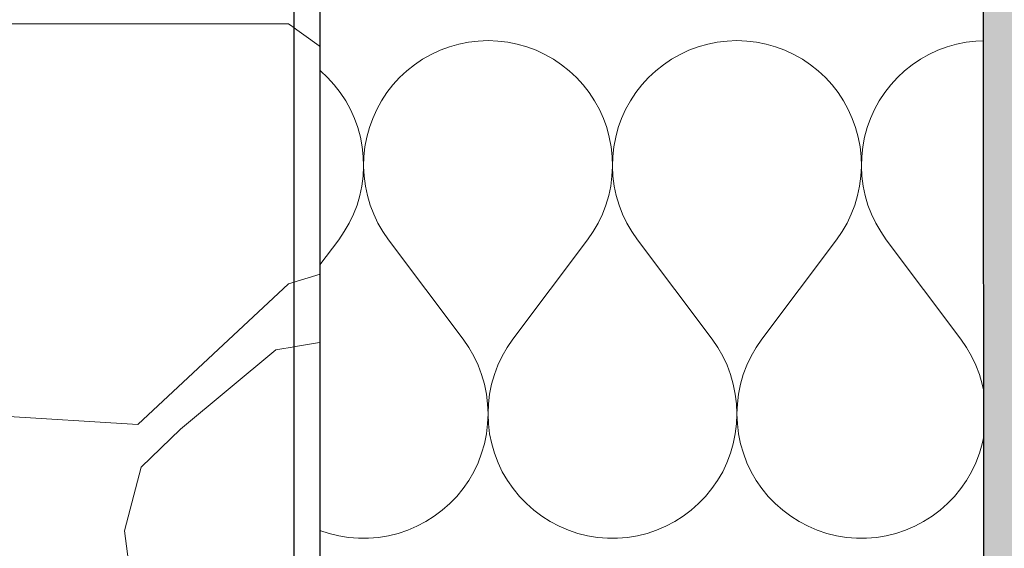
# Model space of a CAD drawing. Header units: millimetres. Extents: x -25478 to 4005, y -8416 to 11348.
# Tile 166 of 256: x -11213 to -10976, y 2770 to 2897. Entities that reach past the tile are written whole.
import ezdxf

# ---------------------------------------------------------------- set-up
doc = ezdxf.new("R2010")
doc.units = ezdxf.units.MM
doc.header["$MEASUREMENT"] = 0
doc.linetypes.add('Wipeout_Contour', pattern=[1000, 0, -1000])
for name, color, linetype in [('POHLED ZÁPADNÍ_1_Konstrukce - nosné', 7, 'Continuous'), ('POHLED ZÁPADNÍ_1_Nové_Konstrukce - nosné', 7, 'Continuous'), ('POHLED ZÁPADNÍ_1_Nové_Výplně – Řezové', 7, 'Continuous'), ('POHLED ZÁPADNÍ_1_Výplně - Povrchové', 7, 'Continuous'), ('POHLED ZÁPADNÍ_1_Výplně – Řezové', 7, 'Continuous')]:
    doc.layers.add(name, color=color, linetype=linetype)

# ---------------------------------------------------------------- blocks, each defined once
blk = doc.blocks.new('*X2525', base_point=(-25690.45, -8330.81))
at = {"layer": 'POHLED ZÁPADNÍ_1_Výplně - Povrchové', "color": 253, "linetype": 'Continuous', "lineweight": 13}
for p, q in [((-11100.79, 2909.87), (-11113.06, 2876.13)), ((-11148.14, 2896.09), (-11564.65, 2896.09)), ((-11125.94, 2880.12), (-11148.14, 2896.09)), ((-11126.55, 2857.73), (-11125.94, 2880.12)), ((-11113.06, 2876.13), (-11111.22, 2841.47)), ((-11135.75, 2837.18), (-11126.55, 2857.73)), ((-11111.22, 2841.47), (-11061.67, 2808.05)), ((-11148.14, 2833.38), (-11135.75, 2837.18)), ((-11184.46, 2799.48), (-11148.14, 2833.38)), ((-11119.2, 2822.83), (-11151.19, 2817.47)), ((-11061.67, 2808.05), (-11119.2, 2822.83)), ((-11151.19, 2817.47), (-11174.11, 2798.35)), ((-11061.67, 2808.05), (-10991.85, 2774.47)), ((-11059.92, 2798.35), (-11061.67, 2808.05)), ((-11317.57, 2807.5), (-11184.46, 2799.48)), ((-11174.11, 2798.35), (-11183.64, 2789.14)), ((-11041.47, 2791.35), (-11059.92, 2798.35)), ((-11183.64, 2789.14), (-11187.67, 2773.83)), ((-11026.77, 2773.23), (-11041.47, 2791.35)), ((-11187.67, 2773.83), (-11186.67, 2766.38)), ((-11034.22, 2760.34), (-11026.77, 2773.23))]:
    blk.add_line(p, q, dxfattribs=at)
blk = doc.blocks.new('*X2566', base_point=(-25690.45, -8330.81))
at = {"layer": 'POHLED ZÁPADNÍ_1_Nové_Výplně – Řezové', "color": 21, "linetype": 'Continuous', "lineweight": 20, "true_color": 0xffaaaa}
for p, q in [((-11107.05, 2891.16), (-11109.33, 2890.51)), ((-11104.73, 2891.63), (-11107.05, 2891.16)), ((-11102.37, 2891.91), (-11104.73, 2891.63)), ((-11100, 2892), (-11102.37, 2891.91)), ((-11097.63, 2891.91), (-11100, 2892)), ((-11095.27, 2891.63), (-11097.63, 2891.91)), ((-11092.95, 2891.16), (-11095.27, 2891.63)), ((-11090.67, 2890.51), (-11092.95, 2891.16)), ((-11047.05, 2891.16), (-11049.33, 2890.51)), ((-11044.73, 2891.63), (-11047.05, 2891.16)), ((-11042.37, 2891.91), (-11044.73, 2891.63)), ((-11040, 2892), (-11042.37, 2891.91)), ((-11037.63, 2891.91), (-11040, 2892)), ((-11035.27, 2891.63), (-11037.63, 2891.91)), ((-11032.95, 2891.16), (-11035.27, 2891.63)), ((-11030.67, 2890.51), (-11032.95, 2891.16)), ((-10987.05, 2891.16), (-10989.33, 2890.51)), ((-10984.73, 2891.63), (-10987.05, 2891.16)), ((-10982.37, 2891.91), (-10984.73, 2891.63)), ((-10980.52, 2891.98), (-10982.37, 2891.91)), ((-11113.71, 2888.69), (-11115.77, 2887.52)), ((-11111.56, 2889.69), (-11113.71, 2888.69)), ((-11109.33, 2890.51), (-11111.56, 2889.69)), ((-11088.44, 2889.69), (-11090.67, 2890.51)), ((-11086.29, 2888.69), (-11088.44, 2889.69)), ((-11084.23, 2887.52), (-11086.29, 2888.69)), ((-11053.71, 2888.69), (-11055.77, 2887.52)), ((-11051.56, 2889.69), (-11053.71, 2888.69)), ((-11049.33, 2890.51), (-11051.56, 2889.69)), ((-11028.44, 2889.69), (-11030.67, 2890.51)), ((-11026.29, 2888.69), (-11028.44, 2889.69)), ((-11024.23, 2887.52), (-11026.29, 2888.69)), ((-10993.71, 2888.69), (-10995.77, 2887.52)), ((-10991.56, 2889.69), (-10993.71, 2888.69)), ((-10989.33, 2890.51), (-10991.56, 2889.69)), ((-11115.77, 2887.52), (-11117.74, 2886.19)), ((-11082.26, 2886.19), (-11084.23, 2887.52)), ((-11055.77, 2887.52), (-11057.74, 2886.19)), ((-11022.26, 2886.19), (-11024.23, 2887.52)), ((-10995.77, 2887.52), (-10997.74, 2886.19)), ((-11140.41, 2884.72), (-11140.52, 2884.81)), ((-11138.67, 2883.1), (-11140.41, 2884.72)), ((-11119.59, 2884.72), (-11121.33, 2883.1)), ((-11117.74, 2886.19), (-11119.59, 2884.72)), ((-11080.41, 2884.72), (-11082.26, 2886.19)), ((-11078.67, 2883.1), (-11080.41, 2884.72)), ((-11059.59, 2884.72), (-11061.33, 2883.1)), ((-11057.74, 2886.19), (-11059.59, 2884.72)), ((-11020.41, 2884.72), (-11022.26, 2886.19)), ((-11018.67, 2883.1), (-11020.41, 2884.72)), ((-10999.59, 2884.72), (-11001.33, 2883.1)), ((-10997.74, 2886.19), (-10999.59, 2884.72)), ((-11137.07, 2881.35), (-11138.67, 2883.1)), ((-11121.33, 2883.1), (-11122.93, 2881.35)), ((-11077.07, 2881.35), (-11078.67, 2883.1)), ((-11061.33, 2883.1), (-11062.93, 2881.35)), ((-11017.07, 2881.35), (-11018.67, 2883.1)), ((-11001.33, 2883.1), (-11002.93, 2881.35)), ((-11135.62, 2879.48), (-11137.07, 2881.35)), ((-11134.31, 2877.49), (-11135.62, 2879.48)), ((-11124.38, 2879.48), (-11125.69, 2877.49)), ((-11122.93, 2881.35), (-11124.38, 2879.48)), ((-11075.62, 2879.48), (-11077.07, 2881.35)), ((-11074.31, 2877.49), (-11075.62, 2879.48)), ((-11064.38, 2879.48), (-11065.69, 2877.49)), ((-11062.93, 2881.35), (-11064.38, 2879.48)), ((-11015.62, 2879.48), (-11017.07, 2881.35)), ((-11014.31, 2877.49), (-11015.62, 2879.48)), ((-11004.38, 2879.48), (-11005.69, 2877.49)), ((-11002.93, 2881.35), (-11004.38, 2879.48)), ((-11133.17, 2875.42), (-11134.31, 2877.49)), ((-11125.69, 2877.49), (-11126.83, 2875.42)), ((-11073.17, 2875.42), (-11074.31, 2877.49)), ((-11065.69, 2877.49), (-11066.83, 2875.42)), ((-11013.17, 2875.42), (-11014.31, 2877.49)), ((-11005.69, 2877.49), (-11006.83, 2875.42)), ((-11132.19, 2873.25), (-11133.17, 2875.42)), ((-11126.83, 2875.42), (-11127.81, 2873.25)), ((-11072.19, 2873.25), (-11073.17, 2875.42)), ((-11066.83, 2875.42), (-11067.81, 2873.25)), ((-11012.19, 2873.25), (-11013.17, 2875.42)), ((-11006.83, 2875.42), (-11007.81, 2873.25)), ((-11131.39, 2871.02), (-11132.19, 2873.25)), ((-11127.81, 2873.25), (-11128.61, 2871.02)), ((-11071.39, 2871.02), (-11072.19, 2873.25)), ((-11067.81, 2873.25), (-11068.61, 2871.02)), ((-11011.39, 2871.02), (-11012.19, 2873.25)), ((-11007.81, 2873.25), (-11008.61, 2871.02)), ((-11130.77, 2868.73), (-11131.39, 2871.02)), ((-11128.61, 2871.02), (-11129.23, 2868.73)), ((-11070.77, 2868.73), (-11071.39, 2871.02)), ((-11068.61, 2871.02), (-11069.23, 2868.73)), ((-11010.77, 2868.73), (-11011.39, 2871.02)), ((-11008.61, 2871.02), (-11009.23, 2868.73)), ((-11130.32, 2866.4), (-11130.77, 2868.73)), ((-11129.23, 2868.73), (-11129.68, 2866.4)), ((-11070.32, 2866.4), (-11070.77, 2868.73)), ((-11069.23, 2868.73), (-11069.68, 2866.4)), ((-11010.32, 2866.4), (-11010.77, 2868.73)), ((-11009.23, 2868.73), (-11009.68, 2866.4)), ((-11130.07, 2864.05), (-11130.32, 2866.4)), ((-11129.68, 2866.4), (-11129.93, 2864.05)), ((-11070.07, 2864.05), (-11070.32, 2866.4)), ((-11069.68, 2866.4), (-11069.93, 2864.05)), ((-11010.07, 2864.05), (-11010.32, 2866.4)), ((-11009.68, 2866.4), (-11009.93, 2864.05)), ((-11130, 2861.67), (-11130.07, 2864.05)), ((-11129.93, 2864.05), (-11130, 2861.67)), ((-11070, 2861.67), (-11070.07, 2864.05)), ((-11069.93, 2864.05), (-11070, 2861.67)), ((-11010, 2861.67), (-11010.07, 2864.05)), ((-11009.93, 2864.05), (-11010, 2861.67)), ((-11130.12, 2859.31), (-11130, 2861.67)), ((-11130, 2861.67), (-11129.88, 2859.31)), ((-11070.12, 2859.31), (-11070, 2861.67)), ((-11070, 2861.67), (-11069.88, 2859.31)), ((-11010.12, 2859.31), (-11010, 2861.67)), ((-11010, 2861.67), (-11009.88, 2859.31)), ((-11130.43, 2856.95), (-11130.12, 2859.31)), ((-11129.88, 2859.31), (-11129.57, 2856.95)), ((-11070.43, 2856.95), (-11070.12, 2859.31)), ((-11069.88, 2859.31), (-11069.57, 2856.95)), ((-11010.43, 2856.95), (-11010.12, 2859.31)), ((-11009.88, 2859.31), (-11009.57, 2856.95)), ((-11130.92, 2854.63), (-11130.43, 2856.95)), ((-11129.57, 2856.95), (-11129.08, 2854.63)), ((-11070.92, 2854.63), (-11070.43, 2856.95)), ((-11069.57, 2856.95), (-11069.08, 2854.63)), ((-11010.92, 2854.63), (-11010.43, 2856.95)), ((-11009.57, 2856.95), (-11009.08, 2854.63)), ((-11131.59, 2852.36), (-11130.92, 2854.63)), ((-11129.08, 2854.63), (-11128.41, 2852.36)), ((-11071.59, 2852.36), (-11070.92, 2854.63)), ((-11069.08, 2854.63), (-11068.41, 2852.36)), ((-11011.59, 2852.36), (-11010.92, 2854.63)), ((-11009.08, 2854.63), (-11008.41, 2852.36)), ((-11132.44, 2850.14), (-11131.59, 2852.36)), ((-11128.41, 2852.36), (-11127.56, 2850.14)), ((-11072.44, 2850.14), (-11071.59, 2852.36)), ((-11068.41, 2852.36), (-11067.56, 2850.14)), ((-11012.44, 2850.14), (-11011.59, 2852.36)), ((-11008.41, 2852.36), (-11007.56, 2850.14)), ((-11133.46, 2848), (-11132.44, 2850.14)), ((-11127.56, 2850.14), (-11126.54, 2848)), ((-11073.46, 2848), (-11072.44, 2850.14)), ((-11067.56, 2850.14), (-11066.54, 2848)), ((-11013.46, 2848), (-11012.44, 2850.14)), ((-11007.56, 2850.14), (-11006.54, 2848)), ((-11134.65, 2845.95), (-11133.46, 2848)), ((-11126.54, 2848), (-11125.35, 2845.95)), ((-11074.65, 2845.95), (-11073.46, 2848)), ((-11066.54, 2848), (-11065.35, 2845.95)), ((-11014.65, 2845.95), (-11013.46, 2848)), ((-11006.54, 2848), (-11005.35, 2845.95)), ((-11140.52, 2837.97), (-11136, 2844)), ((-11136, 2844), (-11134.65, 2845.95)), ((-11125.35, 2845.95), (-11124, 2844)), ((-11106, 2820), (-11124, 2844)), ((-11094, 2820), (-11076, 2844)), ((-11076, 2844), (-11074.65, 2845.95)), ((-11065.35, 2845.95), (-11064, 2844)), ((-11046, 2820), (-11064, 2844)), ((-11034, 2820), (-11016, 2844)), ((-11016, 2844), (-11014.65, 2845.95)), ((-11005.35, 2845.95), (-11004, 2844)), ((-10986, 2820), (-11004, 2844)), ((-11104.63, 2818.01), (-11106, 2820)), ((-11094, 2820), (-11095.37, 2818.01)), ((-11044.63, 2818.01), (-11046, 2820)), ((-11034, 2820), (-11035.37, 2818.01)), ((-10984.63, 2818.01), (-10986, 2820)), ((-11103.42, 2815.92), (-11104.63, 2818.01)), ((-11095.37, 2818.01), (-11096.58, 2815.92)), ((-11043.42, 2815.92), (-11044.63, 2818.01)), ((-11035.37, 2818.01), (-11036.58, 2815.92)), ((-10983.42, 2815.92), (-10984.63, 2818.01)), ((-11102.39, 2813.74), (-11103.42, 2815.92)), ((-11096.58, 2815.92), (-11097.61, 2813.74)), ((-11042.39, 2813.74), (-11043.42, 2815.92)), ((-11036.58, 2815.92), (-11037.61, 2813.74)), ((-10982.39, 2813.74), (-10983.42, 2815.92)), ((-11101.54, 2811.48), (-11102.39, 2813.74)), ((-11097.61, 2813.74), (-11098.46, 2811.48)), ((-11041.54, 2811.48), (-11042.39, 2813.74)), ((-11037.61, 2813.74), (-11038.46, 2811.48)), ((-10981.54, 2811.48), (-10982.39, 2813.74)), ((-11100.87, 2809.16), (-11101.54, 2811.48)), ((-11098.46, 2811.48), (-11099.13, 2809.16)), ((-11040.87, 2809.16), (-11041.54, 2811.48)), ((-11038.46, 2811.48), (-11039.13, 2809.16)), ((-10980.87, 2809.16), (-10981.54, 2811.48)), ((-11100.39, 2806.79), (-11100.87, 2809.16)), ((-11099.13, 2809.16), (-11099.61, 2806.79)), ((-11040.39, 2806.79), (-11040.87, 2809.16)), ((-11039.13, 2809.16), (-11039.61, 2806.79)), ((-10980.52, 2807.46), (-10980.87, 2809.16)), ((-11100.1, 2804.39), (-11100.39, 2806.79)), ((-11099.61, 2806.79), (-11099.9, 2804.39)), ((-11040.1, 2804.39), (-11040.39, 2806.79)), ((-11039.61, 2806.79), (-11039.9, 2804.39)), ((-11100, 2801.98), (-11100.1, 2804.39)), ((-11099.9, 2804.39), (-11100, 2801.98)), ((-11040, 2801.98), (-11040.1, 2804.39)), ((-11039.9, 2804.39), (-11040, 2801.98)), ((-11100.1, 2799.57), (-11100, 2801.98)), ((-11100, 2801.98), (-11099.9, 2799.57)), ((-11040.1, 2799.57), (-11040, 2801.98)), ((-11040, 2801.98), (-11039.9, 2799.57)), ((-11100.39, 2797.17), (-11100.1, 2799.57)), ((-11099.9, 2799.57), (-11099.61, 2797.17)), ((-11040.39, 2797.17), (-11040.1, 2799.57)), ((-11039.9, 2799.57), (-11039.61, 2797.17)), ((-11100.88, 2794.8), (-11100.39, 2797.17)), ((-11099.61, 2797.17), (-11099.12, 2794.8)), ((-11040.88, 2794.8), (-11040.39, 2797.17)), ((-11039.61, 2797.17), (-11039.12, 2794.8)), ((-10980.88, 2794.8), (-10980.52, 2796.54)), ((-11101.55, 2792.49), (-11100.88, 2794.8)), ((-11099.12, 2794.8), (-11098.45, 2792.49)), ((-11041.55, 2792.49), (-11040.88, 2794.8)), ((-11039.12, 2794.8), (-11038.45, 2792.49)), ((-10981.55, 2792.49), (-10980.88, 2794.8)), ((-11102.41, 2790.23), (-11101.55, 2792.49)), ((-11098.45, 2792.49), (-11097.59, 2790.23)), ((-11042.41, 2790.23), (-11041.55, 2792.49)), ((-11038.45, 2792.49), (-11037.59, 2790.23)), ((-10982.41, 2790.23), (-10981.55, 2792.49)), ((-11103.44, 2788.05), (-11102.41, 2790.23)), ((-11097.59, 2790.23), (-11096.56, 2788.05)), ((-11043.44, 2788.05), (-11042.41, 2790.23)), ((-11037.59, 2790.23), (-11036.56, 2788.05)), ((-10983.44, 2788.05), (-10982.41, 2790.23)), ((-11104.65, 2785.96), (-11103.44, 2788.05)), ((-11096.56, 2788.05), (-11095.35, 2785.96)), ((-11044.65, 2785.96), (-11043.44, 2788.05)), ((-11036.56, 2788.05), (-11035.35, 2785.96)), ((-10984.65, 2785.96), (-10983.44, 2788.05)), ((-11106.02, 2783.97), (-11104.65, 2785.96)), ((-11095.35, 2785.96), (-11093.98, 2783.97)), ((-11046.02, 2783.97), (-11044.65, 2785.96)), ((-11035.35, 2785.96), (-11033.98, 2783.97)), ((-10986.02, 2783.97), (-10984.65, 2785.96)), ((-11109.23, 2780.36), (-11107.55, 2782.1)), ((-11107.55, 2782.1), (-11106.02, 2783.97)), ((-11093.98, 2783.97), (-11092.45, 2782.1)), ((-11092.45, 2782.1), (-11090.77, 2780.36)), ((-11049.23, 2780.36), (-11047.55, 2782.1)), ((-11047.55, 2782.1), (-11046.02, 2783.97)), ((-11033.98, 2783.97), (-11032.45, 2782.1)), ((-11032.45, 2782.1), (-11030.77, 2780.36)), ((-10989.23, 2780.36), (-10987.55, 2782.1)), ((-10987.55, 2782.1), (-10986.02, 2783.97)), ((-11111.03, 2778.76), (-11109.23, 2780.36)), ((-11090.77, 2780.36), (-11088.97, 2778.76)), ((-11051.03, 2778.76), (-11049.23, 2780.36)), ((-11030.77, 2780.36), (-11028.97, 2778.76)), ((-10991.03, 2778.76), (-10989.23, 2780.36)), ((-11115.01, 2776.02), (-11112.96, 2777.31)), ((-11112.96, 2777.31), (-11111.03, 2778.76)), ((-11088.97, 2778.76), (-11087.04, 2777.31)), ((-11087.04, 2777.31), (-11084.99, 2776.02)), ((-11055.01, 2776.02), (-11052.96, 2777.31)), ((-11052.96, 2777.31), (-11051.03, 2778.76)), ((-11028.97, 2778.76), (-11027.04, 2777.31)), ((-11027.04, 2777.31), (-11024.99, 2776.02)), ((-10995.01, 2776.02), (-10992.96, 2777.31)), ((-10992.96, 2777.31), (-10991.03, 2778.76)), ((-11119.37, 2773.95), (-11117.14, 2774.89)), ((-11117.14, 2774.89), (-11115.01, 2776.02)), ((-11084.99, 2776.02), (-11082.86, 2774.89)), ((-11082.86, 2774.89), (-11080.63, 2773.95)), ((-11059.37, 2773.95), (-11057.14, 2774.89)), ((-11057.14, 2774.89), (-11055.01, 2776.02)), ((-11024.99, 2776.02), (-11022.86, 2774.89)), ((-11022.86, 2774.89), (-11020.63, 2773.95)), ((-10999.37, 2773.95), (-10997.14, 2774.89)), ((-10997.14, 2774.89), (-10995.01, 2776.02)), ((-11140.52, 2773.91), (-11138.34, 2773.18)), ((-11138.34, 2773.18), (-11136, 2772.61)), ((-11136, 2772.61), (-11133.61, 2772.22)), ((-11126.39, 2772.22), (-11124, 2772.61)), ((-11124, 2772.61), (-11121.66, 2773.18)), ((-11121.66, 2773.18), (-11119.37, 2773.95)), ((-11080.63, 2773.95), (-11078.34, 2773.18)), ((-11078.34, 2773.18), (-11076, 2772.61)), ((-11076, 2772.61), (-11073.61, 2772.22)), ((-11066.39, 2772.22), (-11064, 2772.61)), ((-11064, 2772.61), (-11061.66, 2773.18)), ((-11061.66, 2773.18), (-11059.37, 2773.95)), ((-11020.63, 2773.95), (-11018.34, 2773.18)), ((-11018.34, 2773.18), (-11016, 2772.61)), ((-11016, 2772.61), (-11013.61, 2772.22)), ((-11006.39, 2772.22), (-11004, 2772.61)), ((-11004, 2772.61), (-11001.66, 2773.18)), ((-11001.66, 2773.18), (-10999.37, 2773.95)), ((-11133.61, 2772.22), (-11131.21, 2772.02)), ((-11131.21, 2772.02), (-11128.79, 2772.02)), ((-11128.79, 2772.02), (-11126.39, 2772.22)), ((-11073.61, 2772.22), (-11071.21, 2772.02)), ((-11071.21, 2772.02), (-11068.79, 2772.02)), ((-11068.79, 2772.02), (-11066.39, 2772.22)), ((-11013.61, 2772.22), (-11011.21, 2772.02)), ((-11011.21, 2772.02), (-11008.79, 2772.02)), ((-11008.79, 2772.02), (-11006.39, 2772.22))]:
    blk.add_line(p, q, dxfattribs=at)

msp = doc.modelspace()

# ---------------------------------------------------------------- hatches: boundary and pattern name
at = {"layer": 'POHLED ZÁPADNÍ_1_Výplně – Řezové', "linetype": 'Continuous', "lineweight": 13}
msp.add_hatch(color=254, dxfattribs=at).paths.add_polyline_path([(-10530.71, 3180), (-10980.71, 3180), (-10980.71, 2580), (-10530.71, 2580)])

# ---------------------------------------------------------------- linework, layer by layer
at = {"layer": 'POHLED ZÁPADNÍ_1_Konstrukce - nosné', "color": 7, "linetype": 'Continuous', "lineweight": 50}
msp.add_line((-10980.71, 3180), (-10980.71, 2580), dxfattribs=at)

# ---------------------------------------------------------------- wipeouts: each hides what was drawn before it
at = {"color": 254, "linetype": 'Wipeout_Contour', "lineweight": 0, "ltscale": 18373902.95055373}
msp.add_wipeout([(-20988.66, 433.64), (-19741.77, 434.84), (-19741.77, 484.39), (-19741.75, 541.7), (-19741.77, 618.04), (-19741.75, 688.41), (-19741.75, 745.14), (-19741.77, 769.1), (-19741.75, 788.64), (-19741.76, 865.74), (-19733.07, 865.74), (-19750.86, 867.23), (-19820.29, 891.06), (-19810.36, 922.78), (-19860.01, 935.46), (-19875.03, 927.61), (-19875.05, 920.56), (-19875.07, 927.59), (-19875.14, 915.6), (-19875.17, 927.54), (-19896.42, 916.43), (-19899.73, 954.49), (-19932.83, 954.49), (-19965.94, 932.29), (-19979.18, 970.35), (-19970.9, 995.72), (-20000.71, 1000.54), (-20012.07, 1023.69), (-20037.05, 994.05), (-20082.92, 991.46), (-20075.17, 1043.28), (-20107.03, 1052.44), (-20107.01, 1038.29), (-20107.03, 1031.15), (-20107.05, 1037.02), (-20107.09, 1028.33), (-20107.13, 1049.72), (-20107.13, 1052.47), (-20108.27, 1052.8), (-20131.44, 1040.11), (-20151.3, 1059.14), (-20171.16, 1049.63), (-20207.57, 1075), (-20187.71, 1116.2), (-20217.5, 1151.08), (-20176.18, 1171.12), (-20169.67, 1200.73), (-20191.02, 1217.7), (-20204.34, 1249.97), (-20161.54, 1261.51), (-20144.68, 1281.13), (-20164.54, 1293.81), (-20154.61, 1316.01), (-20129.01, 1320.73), (-20132.26, 1334.75), (-20112.74, 1355.01), (-20138.77, 1373.71), (-20130.34, 1391.48), (-20133.61, 1393.2), (-20127.27, 1397.94), (-20122.5, 1408), (-20135.51, 1428.26), (-20159.91, 1429.82), (-20187.71, 1446.03), (-20153.41, 1468.78), (-20161.23, 1499.94), (-20121.51, 1496.77), (-20104.96, 1522.14), (-20081.79, 1531.66), (-20081.79, 1547.51), (-20101.35, 1577.87), (-20080.21, 1607.48), (-20052.55, 1623.06), (-20064.02, 1664.55), (-20031.41, 1682.28), (-20006.91, 1712.96), (-19982.49, 1699.73), (-19956.01, 1718.76), (-19972.56, 1740.96), (-19954.8, 1755), (-19910.92, 1768.14), (-19915.01, 1801.84), (-19886.24, 1815.43), (-19833.53, 1826.58), (-19820.29, 1861.47), (-19800.43, 1886.84), (-19757.4, 1896.35), (-19740.85, 1921.72), (-19707.75, 1902.67), (-19701.19, 1902.77), (-19701.18, 1921.72), (-19701.13, 1902.78), (-19701.09, 1903.33), (-19701.09, 1902.78), (-19666.33, 1903.33), (-19636.54, 1893.81), (-19641.55, 1874.15), (-19619.89, 1848.33), (-19600.03, 1857.84), (-19573.55, 1845.16), (-19557, 1826.13), (-19540.45, 1784.9), (-19527.21, 1769.06), (-19527.21, 1770.29), (-19527.21, 1769.05), (-19527.13, 1770.29), (-19527.12, 1768.94), (-19513.97, 1753.19), (-19480.87, 1753.19), (-19484.18, 1721.48), (-19451.07, 1696.11), (-19421.28, 1708.79), (-19408.04, 1670.74), (-19371.63, 1651.71), (-19351.77, 1661.23), (-19328.6, 1629.51), (-19338.53, 1604.14), (-19292.19, 1585.12), (-19302.12, 1559.75), (-19315.36, 1521.69), (-19272.33, 1518.52), (-19257.58, 1490.43), (-19280.75, 1468.23), (-19244.34, 1427), (-19217.86, 1417.49), (-19241.03, 1373.09), (-19207.93, 1341.38), (-19191.38, 1350.89), (-19184.76, 1293.81), (-19234.41, 1274.78), (-19250.96, 1255.76), (-19224.48, 1233.56), (-19211.24, 1214.53), (-19240.35, 1175.58), (-19211.24, 1132.06), (-19244.34, 1097.17), (-19274.13, 1106.69), (-19295.1, 1086.6), (-19295.1, 1085.39), (-19295.1, 1086.59), (-19295.15, 1078.31), (-19295.16, 1073.49), (-19287.37, 1062.29), (-19295.19, 1059.79), (-19295.19, 1055.42), (-19295.19, 1038.29), (-19295.21, 1031.15), (-19295.23, 1037.02), (-19295.26, 1028.33), (-19295.3, 1049.72), (-19295.3, 1059.76), (-19317.47, 1052.68), (-19340.33, 1074.97), (-19337.02, 1017.89), (-19376.74, 1043.26), (-19412.74, 1047), (-19393.29, 1024.23), (-19433.01, 1005.21), (-19459.49, 1030.58), (-19472.73, 1005.21), (-19439.63, 970.32), (-19485.97, 970.32), (-19522.39, 1002.04), (-19527.04, 996.3), (-19527.06, 985.66), (-19527.1, 963.3), (-19527.09, 933.13), (-19527.13, 920.56), (-19527.16, 930.9), (-19527.22, 915.6), (-19527.3, 953.26), (-19527.29, 978.4), (-19527.34, 988.45), (-19527.38, 973.37), (-19527.38, 995.88), (-19527.45, 985.94), (-19527.46, 995.79), (-19545.56, 973.49), (-19585.28, 983.01), (-19578.66, 954.47), (-19611.76, 944.95), (-19630.88, 935.44), (-19630.88, 903.73), (-19654.05, 903.73), (-19627.57, 865.67), (-19660.55, 849.87), (-19660.55, 783.41), (-19660.56, 731.81), (-19660.52, 702.52), (-19660.53, 677.52), (-19660.56, 641.96), (-19660.55, 528.84), (-19660.55, 477.02), (-19660.55, 434.92), (-18196.77, 436.32), (-18196.76, 484.39), (-18196.74, 541.7), (-18196.76, 618.04), (-18196.74, 688.41), (-18196.74, 745.14), (-18196.76, 769.1), (-18196.74, 788.64), (-18196.75, 865.74), (-18188.07, 865.74), (-18205.85, 867.23), (-18275.29, 891.06), (-18265.36, 922.78), (-18315.01, 935.46), (-18330.03, 927.61), (-18330.05, 920.56), (-18330.07, 927.59), (-18330.14, 915.6), (-18330.16, 927.54), (-18351.42, 916.43), (-18354.73, 954.49), (-18387.83, 954.49), (-18420.93, 932.29), (-18434.17, 970.34), (-18425.89, 995.72), (-18455.7, 1000.54), (-18467.07, 1023.69), (-18492.05, 994.05), (-18537.92, 991.46), (-18530.16, 1043.28), (-18562.02, 1052.44), (-18562.01, 1038.29), (-18562.03, 1031.15), (-18562.05, 1037.02), (-18562.08, 1028.33), (-18562.13, 1049.72), (-18562.12, 1052.47), (-18563.26, 1052.8), (-18586.43, 1040.11), (-18606.29, 1059.14), (-18626.15, 1049.63), (-18662.56, 1075), (-18642.7, 1116.2), (-18672.5, 1151.08), (-18631.17, 1171.12), (-18624.67, 1200.73), (-18646.01, 1217.7), (-18659.34, 1249.97), (-18616.53, 1261.51), (-18599.67, 1281.13), (-18619.53, 1293.81), (-18609.6, 1316.01), (-18584, 1320.73), (-18587.25, 1334.75), (-18567.73, 1355.01), (-18593.76, 1373.71), (-18585.33, 1391.48), (-18588.6, 1393.2), (-18582.27, 1397.94), (-18577.49, 1408), (-18590.51, 1428.26), (-18614.91, 1429.82), (-18642.7, 1446.03), (-18608.4, 1468.78), (-18616.22, 1499.94), (-18576.5, 1496.77), (-18559.95, 1522.14), (-18536.78, 1531.66), (-18536.78, 1547.51), (-18556.35, 1577.87), (-18535.2, 1607.48), (-18507.55, 1623.06), (-18519.01, 1664.55), (-18486.4, 1682.28), (-18461.9, 1712.96), (-18437.48, 1699.73), (-18411, 1718.76), (-18427.55, 1740.96), (-18409.8, 1755), (-18365.92, 1768.14), (-18370, 1801.84), (-18341.24, 1815.43), (-18288.53, 1826.58), (-18275.29, 1861.47), (-18255.43, 1886.84), (-18212.39, 1896.35), (-18195.84, 1921.72), (-18162.74, 1902.67), (-18156.19, 1902.77), (-18156.17, 1921.72), (-18156.12, 1902.78), (-18156.08, 1903.33), (-18156.08, 1902.78), (-18121.32, 1903.33), (-18091.53, 1893.81), (-18096.54, 1874.15), (-18074.88, 1848.33), (-18055.02, 1857.84), (-18028.54, 1845.16), (-18011.99, 1826.13), (-17995.44, 1784.9), (-17982.21, 1769.06), (-17982.21, 1770.29), (-17982.2, 1769.05), (-17982.12, 1770.29), (-17982.11, 1768.94), (-17968.96, 1753.19), (-17935.86, 1753.19), (-17939.17, 1721.48), (-17906.07, 1696.11), (-17876.28, 1708.79), (-17863.04, 1670.74), (-17826.63, 1651.71), (-17806.77, 1661.23), (-17783.6, 1629.51), (-17793.53, 1604.14), (-17747.19, 1585.12), (-17757.12, 1559.74), (-17770.36, 1521.69), (-17727.33, 1518.52), (-17712.57, 1490.43), (-17735.74, 1468.23), (-17699.33, 1427), (-17672.85, 1417.49), (-17696.02, 1373.09), (-17662.92, 1341.38), (-17646.37, 1350.89), (-17639.75, 1293.81), (-17689.4, 1274.78), (-17705.95, 1255.76), (-17679.47, 1233.56), (-17666.23, 1214.53), (-17695.34, 1175.58), (-17666.23, 1132.06), (-17699.33, 1097.17), (-17729.12, 1106.69), (-17750.09, 1086.6), (-17750.1, 1085.39), (-17750.1, 1086.59), (-17750.15, 1078.31), (-17750.16, 1073.49), (-17742.36, 1062.29), (-17750.18, 1059.79), (-17750.18, 1055.42), (-17750.18, 1038.29), (-17750.2, 1031.15), (-17750.22, 1037.02), (-17750.25, 1028.33), (-17750.3, 1049.72), (-17750.29, 1059.76), (-17772.46, 1052.68), (-17795.33, 1074.97), (-17792.02, 1017.89), (-17831.74, 1043.26), (-17867.73, 1047), (-17848.29, 1024.23), (-17888.01, 1005.21), (-17914.49, 1030.58), (-17927.73, 1005.21), (-17894.63, 970.32), (-17940.97, 970.32), (-17977.38, 1002.04), (-17982.04, 996.3), (-17982.05, 985.66), (-17982.09, 963.3), (-17982.09, 933.13), (-17982.12, 920.56), (-17982.15, 930.9), (-17982.21, 915.6), (-17982.29, 953.26), (-17982.28, 978.4), (-17982.33, 988.45), (-17982.37, 973.37), (-17982.38, 995.88), (-17982.45, 985.94), (-17982.45, 995.79), (-18000.55, 973.49), (-18040.27, 983.01), (-18033.65, 954.47), (-18066.75, 944.95), (-18085.88, 935.44), (-18085.88, 903.73), (-18109.05, 903.73), (-18082.57, 865.67), (-18115.55, 849.87), (-18115.55, 783.41), (-18115.55, 731.81), (-18115.51, 702.52), (-18115.52, 677.52), (-18115.56, 641.96), (-18115.55, 528.84), (-18115.55, 477.02), (-18115.54, 436.4), (-16447.96, 438), (-16447.96, 484.39), (-16447.94, 541.7), (-16447.96, 618.04), (-16447.94, 688.41), (-16447.94, 745.14), (-16447.95, 769.1), (-16447.94, 788.64), (-16447.95, 865.74), (-16439.26, 865.74), (-16457.05, 867.23), (-16526.48, 891.06), (-16516.55, 922.78), (-16566.2, 935.46), (-16581.22, 927.61), (-16581.24, 920.56), (-16581.26, 927.59), (-16581.33, 915.6), (-16581.36, 927.54), (-16602.61, 916.43), (-16605.92, 954.49), (-16639.02, 954.49), (-16672.12, 932.29), (-16685.36, 970.35), (-16677.09, 995.71), (-16706.9, 1000.54), (-16718.26, 1023.69), (-16743.24, 994.05), (-16789.11, 991.46), (-16781.36, 1043.28), (-16813.22, 1052.44), (-16813.2, 1038.29), (-16813.22, 1031.15), (-16813.24, 1037.02), (-16813.27, 1028.33), (-16813.32, 1049.72), (-16813.32, 1052.47), (-16814.46, 1052.8), (-16837.63, 1040.11), (-16857.49, 1059.14), (-16877.35, 1049.63), (-16913.76, 1075), (-16893.9, 1116.2), (-16923.69, 1151.08), (-16882.37, 1171.12), (-16875.86, 1200.73), (-16897.21, 1217.7), (-16910.53, 1249.97), (-16867.73, 1261.51), (-16850.87, 1281.13), (-16870.73, 1293.81), (-16860.8, 1316.01), (-16835.2, 1320.73), (-16838.45, 1334.75), (-16818.93, 1355.01), (-16844.96, 1373.71), (-16836.53, 1391.48), (-16839.79, 1393.2), (-16833.46, 1397.94), (-16828.69, 1408), (-16841.7, 1428.26), (-16866.1, 1429.82), (-16893.9, 1446.03), (-16859.6, 1468.78), (-16867.42, 1499.94), (-16827.7, 1496.77), (-16811.15, 1522.14), (-16787.98, 1531.66), (-16787.98, 1547.51), (-16807.54, 1577.87), (-16786.4, 1607.48), (-16758.74, 1623.06), (-16770.21, 1664.55), (-16737.6, 1682.28), (-16713.1, 1712.96), (-16688.67, 1699.73), (-16662.19, 1718.76), (-16678.74, 1740.96), (-16660.99, 1755), (-16617.11, 1768.14), (-16621.2, 1801.84), (-16592.43, 1815.43), (-16539.72, 1826.58), (-16526.48, 1861.47), (-16506.62, 1886.84), (-16463.59, 1896.35), (-16447.04, 1921.72), (-16413.94, 1902.67), (-16407.38, 1902.77), (-16407.37, 1921.72), (-16407.32, 1902.78), (-16407.28, 1903.33), (-16407.27, 1902.78), (-16372.51, 1903.33), (-16342.72, 1893.81), (-16347.74, 1874.15), (-16326.08, 1848.33), (-16306.22, 1857.84), (-16279.74, 1845.16), (-16263.19, 1826.13), (-16246.64, 1784.9), (-16233.4, 1769.06), (-16233.4, 1770.29), (-16233.4, 1769.05), (-16233.31, 1770.29), (-16233.31, 1768.94), (-16220.16, 1753.19), (-16187.05, 1753.19), (-16190.36, 1721.48), (-16157.26, 1696.11), (-16127.47, 1708.79), (-16114.23, 1670.74), (-16077.82, 1651.71), (-16057.96, 1661.23), (-16034.79, 1629.51), (-16044.72, 1604.14), (-15998.38, 1585.12), (-16008.31, 1559.74), (-16021.55, 1521.69), (-15978.52, 1518.52), (-15963.77, 1490.43), (-15986.94, 1468.23), (-15950.53, 1427), (-15924.05, 1417.49), (-15947.22, 1373.09), (-15914.12, 1341.38), (-15897.57, 1350.89), (-15890.95, 1293.81), (-15940.6, 1274.78), (-15957.15, 1255.76), (-15930.67, 1233.56), (-15917.43, 1214.53), (-15946.53, 1175.58), (-15917.43, 1132.06), (-15950.53, 1097.17), (-15980.32, 1106.69), (-16001.29, 1086.6), (-16001.29, 1085.39), (-16001.29, 1086.59), (-16001.34, 1078.31), (-16001.35, 1073.49), (-15993.56, 1062.29), (-16001.38, 1059.79), (-16001.38, 1055.42), (-16001.38, 1038.29), (-16001.4, 1031.15), (-16001.41, 1037.02), (-16001.45, 1028.33), (-16001.49, 1049.72), (-16001.49, 1059.76), (-16023.66, 1052.68), (-16046.52, 1074.97), (-16043.21, 1017.89), (-16082.93, 1043.26), (-16118.92, 1047), (-16099.48, 1024.23), (-16139.2, 1005.21), (-16165.68, 1030.58), (-16178.92, 1005.21), (-16145.82, 970.32), (-16192.16, 970.32), (-16228.57, 1002.04), (-16233.23, 996.3), (-16233.25, 985.66), (-16233.29, 963.3), (-16233.28, 933.13), (-16233.32, 920.56), (-16233.35, 930.9), (-16233.41, 915.6), (-16233.49, 953.26), (-16233.48, 978.4), (-16233.53, 988.45), (-16233.57, 973.37), (-16233.57, 995.88), (-16233.64, 985.94), (-16233.65, 995.79), (-16251.74, 973.49), (-16291.47, 983.01), (-16284.85, 954.47), (-16317.95, 944.95), (-16337.07, 935.44), (-16337.07, 903.73), (-16360.24, 903.73), (-16333.76, 865.67), (-16366.74, 849.87), (-16366.74, 783.41), (-16366.75, 731.81), (-16366.71, 702.52), (-16366.72, 677.52), (-16366.75, 641.96), (-16366.74, 528.84), (-16366.74, 477.02), (-16366.74, 438.08), (-14891.15, 439.49), (-14891.14, 484.39), (-14891.13, 541.7), (-14891.15, 618.04), (-14891.12, 688.41), (-14891.12, 745.14), (-14891.14, 769.1), (-14891.12, 788.64), (-14891.14, 865.74), (-14882.45, 865.74), (-14900.23, 867.23), (-14969.67, 891.06), (-14959.74, 922.78), (-15009.39, 935.46), (-15024.41, 927.61), (-15024.43, 920.56), (-15024.45, 927.59), (-15024.52, 915.6), (-15024.55, 927.54), (-15045.8, 916.43), (-15049.11, 954.49), (-15082.21, 954.49), (-15115.31, 932.29), (-15128.55, 970.35), (-15120.28, 995.71), (-15150.08, 1000.54), (-15161.45, 1023.69), (-15186.43, 994.05), (-15232.3, 991.46), (-15224.54, 1043.28), (-15256.4, 1052.44), (-15256.39, 1038.29), (-15256.41, 1031.15), (-15256.43, 1037.02), (-15256.46, 1028.33), (-15256.51, 1049.72), (-15256.51, 1052.47), (-15257.64, 1052.8), (-15280.81, 1040.11), (-15300.68, 1059.14), (-15320.54, 1049.63), (-15356.95, 1075), (-15337.09, 1116.2), (-15366.88, 1151.08), (-15325.56, 1171.12), (-15319.05, 1200.73), (-15340.4, 1217.7), (-15353.72, 1249.97), (-15310.92, 1261.51), (-15294.06, 1281.13), (-15313.92, 1293.81), (-15303.99, 1316.01), (-15278.38, 1320.73), (-15281.64, 1334.75), (-15262.12, 1355.01), (-15288.14, 1373.71), (-15279.71, 1391.48), (-15282.98, 1393.2), (-15276.65, 1397.94), (-15271.88, 1408), (-15284.89, 1428.26), (-15309.29, 1429.82), (-15337.09, 1446.03), (-15302.78, 1468.78), (-15310.61, 1499.94), (-15270.88, 1496.77), (-15254.33, 1522.14), (-15231.16, 1531.66), (-15231.16, 1547.51), (-15250.73, 1577.87), (-15229.58, 1607.48), (-15201.93, 1623.06), (-15213.39, 1664.55), (-15180.78, 1682.28), (-15156.28, 1712.96), (-15131.86, 1699.73), (-15105.38, 1718.76), (-15121.93, 1740.96), (-15104.18, 1755), (-15060.3, 1768.14), (-15064.39, 1801.84), (-15035.62, 1815.43), (-14982.91, 1826.58), (-14969.67, 1861.47), (-14949.81, 1886.84), (-14906.78, 1896.35), (-14890.23, 1921.72), (-14857.13, 1902.67), (-14850.57, 1902.77), (-14850.55, 1921.72), (-14850.51, 1902.78), (-14850.46, 1903.33), (-14850.46, 1902.78), (-14815.7, 1903.33), (-14785.91, 1893.81), (-14790.92, 1874.15), (-14769.26, 1848.33), (-14749.4, 1857.84), (-14722.92, 1845.16), (-14706.37, 1826.13), (-14689.82, 1784.9), (-14676.59, 1769.06), (-14676.59, 1770.29), (-14676.59, 1769.05), (-14676.5, 1770.29), (-14676.5, 1768.94), (-14663.34, 1753.19), (-14630.24, 1753.19), (-14633.55, 1721.48), (-14600.45, 1696.11), (-14570.66, 1708.79), (-14557.42, 1670.74), (-14521.01, 1651.71), (-14501.15, 1661.23), (-14477.98, 1629.51), (-14487.91, 1604.14), (-14441.57, 1585.12), (-14451.5, 1559.75), (-14464.74, 1521.69), (-14421.71, 1518.52), (-14406.96, 1490.43), (-14430.13, 1468.23), (-14393.71, 1427), (-14367.23, 1417.49), (-14390.4, 1373.09), (-14357.3, 1341.38), (-14340.75, 1350.89), (-14334.13, 1293.81), (-14383.78, 1274.78), (-14400.33, 1255.76), (-14373.85, 1233.56), (-14360.61, 1214.53), (-14389.72, 1175.58), (-14360.61, 1132.06), (-14393.71, 1097.17), (-14423.51, 1106.69), (-14444.47, 1086.6), (-14444.48, 1085.39), (-14444.48, 1086.59), (-14444.53, 1078.31), (-14444.54, 1073.49), (-14436.75, 1062.29), (-14444.56, 1059.79), (-14444.57, 1055.42), (-14444.56, 1038.29), (-14444.58, 1031.15), (-14444.6, 1037.02), (-14444.64, 1028.33), (-14444.68, 1049.72), (-14444.68, 1059.76), (-14466.85, 1052.68), (-14489.71, 1074.97), (-14486.4, 1017.89), (-14526.12, 1043.26), (-14562.11, 1047), (-14542.67, 1024.23), (-14582.39, 1005.21), (-14608.87, 1030.58), (-14622.11, 1005.21), (-14589.01, 970.32), (-14635.35, 970.32), (-14671.76, 1002.04), (-14676.42, 996.3), (-14676.43, 985.66), (-14676.47, 963.3), (-14676.47, 933.13), (-14676.5, 920.56), (-14676.54, 930.9), (-14676.59, 915.6), (-14676.67, 953.26), (-14676.66, 978.4), (-14676.72, 988.45), (-14676.75, 973.37), (-14676.76, 995.88), (-14676.83, 985.94), (-14676.83, 995.79), (-14694.93, 973.49), (-14734.65, 983.01), (-14728.03, 954.47), (-14761.13, 944.95), (-14780.26, 935.44), (-14780.26, 903.73), (-14803.43, 903.73), (-14776.95, 865.67), (-14809.93, 849.87), (-14809.93, 783.41), (-14809.93, 731.81), (-14809.89, 702.52), (-14809.9, 677.52), (-14809.94, 641.96), (-14809.93, 528.84), (-14809.93, 477.02), (-14809.92, 439.57), (-13393.07, 440.93), (-13393.07, 484.39), (-13393.05, 541.7), (-13393.07, 618.04), (-13393.05, 688.41), (-13393.05, 745.14), (-13393.07, 769.1), (-13393.05, 788.64), (-13393.06, 865.74), (-13384.37, 865.74), (-13402.16, 867.23), (-13471.59, 891.06), (-13461.66, 922.78), (-13511.31, 935.46), (-13526.34, 927.61), (-13526.35, 920.56), (-13526.38, 927.59), (-13526.45, 915.6), (-13526.47, 927.54), (-13547.73, 916.43), (-13551.04, 954.49), (-13584.14, 954.49), (-13617.24, 932.29), (-13630.48, 970.35), (-13622.2, 995.71), (-13652.01, 1000.54), (-13663.37, 1023.69), (-13688.36, 994.05), (-13734.22, 991.46), (-13726.47, 1043.28), (-13758.33, 1052.44), (-13758.32, 1038.29), (-13758.34, 1031.15), (-13758.35, 1037.02), (-13758.39, 1028.33), (-13758.43, 1049.72), (-13758.43, 1052.47), (-13759.57, 1052.8), (-13782.74, 1040.11), (-13802.6, 1059.14), (-13822.46, 1049.63), (-13858.87, 1075), (-13839.01, 1116.2), (-13868.8, 1151.08), (-13827.48, 1171.12), (-13820.97, 1200.73), (-13842.32, 1217.7), (-13855.64, 1249.97), (-13812.84, 1261.51), (-13795.98, 1281.13), (-13815.84, 1293.81), (-13805.91, 1316.01), (-13780.31, 1320.73), (-13783.56, 1334.75), (-13764.04, 1355.01), (-13790.07, 1373.71), (-13781.64, 1391.48), (-13784.91, 1393.2), (-13778.58, 1397.94), (-13773.8, 1408), (-13786.81, 1428.26), (-13811.21, 1429.82), (-13839.01, 1446.03), (-13804.71, 1468.78), (-13812.53, 1499.94), (-13772.81, 1496.77), (-13756.26, 1522.14), (-13733.09, 1531.66), (-13733.09, 1547.51), (-13752.66, 1577.87), (-13731.51, 1607.48), (-13703.86, 1623.06), (-13715.32, 1664.55), (-13682.71, 1682.28), (-13658.21, 1712.96), (-13633.79, 1699.73), (-13607.31, 1718.76), (-13623.86, 1740.96), (-13606.1, 1755), (-13562.22, 1768.14), (-13566.31, 1801.84), (-13537.54, 1815.43), (-13484.83, 1826.58), (-13471.59, 1861.47), (-13451.73, 1886.84), (-13408.7, 1896.35), (-13392.15, 1921.72), (-13359.05, 1902.67), (-13352.49, 1902.77), (-13352.48, 1921.72), (-13352.43, 1902.78), (-13352.39, 1903.33), (-13352.39, 1902.78), (-13317.63, 1903.33), (-13287.84, 1893.81), (-13292.85, 1874.15), (-13271.19, 1848.33), (-13251.33, 1857.84), (-13224.85, 1845.16), (-13208.3, 1826.13), (-13191.75, 1784.9), (-13178.52, 1769.06), (-13178.51, 1770.29), (-13178.51, 1769.05), (-13178.43, 1770.29), (-13178.42, 1768.94), (-13165.27, 1753.19), (-13132.17, 1753.19), (-13135.48, 1721.48), (-13102.38, 1696.11), (-13072.59, 1708.79), (-13059.35, 1670.74), (-13022.93, 1651.71), (-13003.07, 1661.22), (-12979.9, 1629.51), (-12989.83, 1604.14), (-12943.49, 1585.12), (-12953.42, 1559.74), (-12966.66, 1521.69), (-12923.63, 1518.52), (-12908.88, 1490.43), (-12932.05, 1468.23), (-12895.64, 1427), (-12869.16, 1417.49), (-12892.33, 1373.09), (-12859.23, 1341.38), (-12842.68, 1350.89), (-12836.06, 1293.81), (-12885.71, 1274.78), (-12902.26, 1255.76), (-12875.78, 1233.56), (-12862.54, 1214.53), (-12891.65, 1175.58), (-12862.54, 1132.06), (-12895.64, 1097.17), (-12925.43, 1106.69), (-12946.4, 1086.6), (-12946.4, 1085.39), (-12946.41, 1086.59), (-12946.46, 1078.31), (-12946.46, 1073.49), (-12938.67, 1062.29), (-12946.49, 1059.79), (-12946.49, 1055.42), (-12946.49, 1038.29), (-12946.51, 1031.15), (-12946.53, 1037.02), (-12946.56, 1028.33), (-12946.61, 1049.72), (-12946.6, 1059.76), (-12968.77, 1052.68), (-12991.63, 1074.97), (-12988.32, 1017.89), (-13028.04, 1043.26), (-13064.04, 1047), (-13044.59, 1024.23), (-13084.31, 1005.21), (-13110.8, 1030.58), (-13124.04, 1005.21), (-13090.93, 970.32), (-13137.28, 970.32), (-13173.69, 1002.04), (-13178.35, 996.3), (-13178.36, 985.66), (-13178.4, 963.3), (-13178.39, 933.13), (-13178.43, 920.56), (-13178.46, 930.9), (-13178.52, 915.6), (-13178.6, 953.26), (-13178.59, 978.4), (-13178.64, 988.45), (-13178.68, 973.37), (-13178.68, 995.88), (-13178.75, 985.94), (-13178.76, 995.79), (-13196.86, 973.49), (-13236.58, 983.01), (-13229.96, 954.47), (-13263.06, 944.95), (-13282.18, 935.44), (-13282.18, 903.73), (-13305.35, 903.73), (-13278.87, 865.67), (-13311.86, 849.87), (-13311.85, 783.41), (-13311.86, 731.81), (-13311.82, 702.52), (-13311.83, 677.52), (-13311.86, 641.96), (-13311.86, 528.84), (-13311.86, 477.02), (-13311.85, 441.01), (-12634.72, 441.66), (-12045.12, 449.49), (-12045.12, 484.39), (-12045.1, 541.7), (-12045.12, 618.04), (-12045.1, 688.41), (-12045.1, 745.14), (-12045.11, 769.1), (-12045.1, 788.64), (-12045.11, 865.74), (-12036.42, 865.74), (-12054.21, 867.23), (-12123.64, 891.06), (-12113.71, 922.78), (-12163.36, 935.46), (-12178.38, 927.61), (-12178.4, 920.56), (-12178.42, 927.59), (-12178.49, 915.6), (-12178.52, 927.54), (-12199.77, 916.43), (-12203.08, 954.49), (-12236.18, 954.49), (-12269.28, 932.29), (-12282.52, 970.35), (-12274.25, 995.72), (-12304.05, 1000.54), (-12315.42, 1023.69), (-12340.4, 994.05), (-12386.27, 991.46), (-12378.52, 1043.28), (-12410.38, 1052.44), (-12410.36, 1038.29), (-12410.38, 1031.15), (-12410.4, 1037.02), (-12410.43, 1028.33), (-12410.48, 1049.72), (-12410.48, 1052.47), (-12411.62, 1052.8), (-12434.79, 1040.11), (-12454.65, 1059.14), (-12474.51, 1049.63), (-12510.92, 1075), (-12491.06, 1116.2), (-12520.85, 1151.08), (-12479.53, 1171.12), (-12473.02, 1200.73), (-12494.37, 1217.7), (-12507.69, 1249.97), (-12464.89, 1261.51), (-12448.03, 1281.13), (-12467.89, 1293.81), (-12457.96, 1316.01), (-12432.35, 1320.73), (-12435.61, 1334.75), (-12416.09, 1355.01), (-12442.11, 1373.71), (-12433.69, 1391.48), (-12436.95, 1393.2), (-12430.62, 1397.94), (-12425.85, 1408), (-12438.86, 1428.26), (-12463.26, 1429.82), (-12491.06, 1446.03), (-12456.75, 1468.78), (-12464.58, 1499.94), (-12424.86, 1496.77), (-12408.31, 1522.14), (-12385.14, 1531.66), (-12385.14, 1547.51), (-12404.7, 1577.87), (-12383.56, 1607.48), (-12355.9, 1623.06), (-12367.37, 1664.55), (-12334.76, 1682.28), (-12310.26, 1712.96), (-12285.83, 1699.73), (-12259.35, 1718.76), (-12275.9, 1740.96), (-12258.15, 1755), (-12214.27, 1768.14), (-12218.36, 1801.84), (-12189.59, 1815.43), (-12136.88, 1826.58), (-12123.64, 1861.47), (-12103.78, 1886.84), (-12060.75, 1896.35), (-12044.2, 1921.72), (-12011.1, 1902.67), (-12004.54, 1902.77), (-12004.53, 1921.72), (-12004.48, 1902.78), (-12004.44, 1903.33), (-12004.43, 1902.78), (-11969.67, 1903.33), (-11939.88, 1893.81), (-11944.9, 1874.15), (-11923.24, 1848.33), (-11903.38, 1857.84), (-11876.9, 1845.16), (-11860.35, 1826.13), (-11843.8, 1784.9), (-11830.56, 1769.06), (-11830.56, 1770.29), (-11830.56, 1769.05), (-11830.47, 1770.29), (-11830.47, 1768.94), (-11817.31, 1753.19), (-11784.21, 1753.19), (-11787.52, 1721.48), (-11754.42, 1696.11), (-11724.63, 1708.79), (-11711.39, 1670.74), (-11674.98, 1651.71), (-11655.12, 1661.23), (-11631.95, 1629.51), (-11641.88, 1604.14), (-11595.54, 1585.12), (-11605.47, 1559.75), (-11618.71, 1521.69), (-11575.68, 1518.52), (-11560.93, 1490.43), (-11584.1, 1468.23), (-11547.69, 1427), (-11521.21, 1417.49), (-11544.38, 1373.09), (-11511.28, 1341.38), (-11494.73, 1350.89), (-11488.11, 1293.81), (-11537.76, 1274.78), (-11554.31, 1255.76), (-11527.83, 1233.56), (-11514.59, 1214.53), (-11543.69, 1175.58), (-11514.59, 1132.06), (-11547.69, 1097.17), (-11577.48, 1106.69), (-11598.45, 1086.6), (-11598.45, 1085.39), (-11598.45, 1086.59), (-11598.5, 1078.31), (-11598.51, 1073.49), (-11590.72, 1062.29), (-11598.54, 1059.79), (-11598.54, 1055.42), (-11598.54, 1038.29), (-11598.56, 1031.15), (-11598.57, 1037.02), (-11598.61, 1028.33), (-11598.65, 1049.72), (-11598.65, 1059.76), (-11620.82, 1052.68), (-11643.68, 1074.97), (-11640.37, 1017.89), (-11680.09, 1043.26), (-11716.08, 1047), (-11696.64, 1024.23), (-11736.36, 1005.21), (-11762.84, 1030.58), (-11776.08, 1005.21), (-11742.98, 970.32), (-11789.32, 970.32), (-11825.73, 1002.04), (-11830.39, 996.3), (-11830.41, 985.66), (-11830.44, 963.3), (-11830.44, 933.13), (-11830.48, 920.56), (-11830.51, 930.9), (-11830.57, 915.6), (-11830.65, 953.26), (-11830.64, 978.4), (-11830.69, 988.45), (-11830.73, 973.37), (-11830.73, 995.88), (-11830.8, 985.94), (-11830.81, 995.79), (-11848.9, 973.49), (-11888.62, 983.01), (-11882, 954.47), (-11915.11, 944.95), (-11934.23, 935.44), (-11934.23, 903.73), (-11957.4, 903.73), (-11930.92, 865.67), (-11963.9, 849.87), (-11963.9, 783.41), (-11963.91, 731.81), (-11963.86, 702.52), (-11963.87, 677.52), (-11963.91, 641.96), (-11963.9, 528.84), (-11963.9, 477.02), (-11963.9, 450), (-11146.79, 450), (-11146.79, 3180), (-20988.66, 3180)], dxfattribs=at).dxf.layer = 'POHLED ZÁPADNÍ_1_Výplně - Povrchové'

# ---------------------------------------------------------------- next in the draw order: linework, layer by layer
at = {"layer": 'POHLED ZÁPADNÍ_1_Nové_Konstrukce - nosné', "color": 1, "linetype": 'Continuous', "lineweight": 25}
msp.add_line((-11146.79, 3180), (-11146.79, 450), dxfattribs=at)

# ---------------------------------------------------------------- next in the draw order: block references
at = {"layer": 'POHLED ZÁPADNÍ_1_Konstrukce - nosné', "color": 9, "linetype": 'Continuous', "lineweight": 13}
msp.add_blockref('*X2525', (-25690.45, -8330.81), dxfattribs=at)

# ---------------------------------------------------------------- next in the draw order: wipeouts: each hides what was drawn before it
at = {"color": 254, "linetype": 'Wipeout_Contour', "lineweight": 0, "ltscale": 57337.551631}
msp.add_wipeout([(-10980.52, 3180), (-10980.7, 3480), (-11140.52, 3480), (-11140.52, 2580), (-10980.52, 2580)], dxfattribs=at).dxf.layer = 'POHLED ZÁPADNÍ_1_Nové_Výplně – Řezové'

# ---------------------------------------------------------------- next in the draw order: linework, layer by layer
at = {"layer": 'POHLED ZÁPADNÍ_1_Nové_Konstrukce - nosné', "color": 1, "linetype": 'Continuous', "lineweight": 25}
for p, q in [((-11140.52, 3480), (-11140.52, 2580)), ((-10980.7, 3180), (-10980.52, 2580))]:
    msp.add_line(p, q, dxfattribs=at)

# ---------------------------------------------------------------- next in the draw order: block references
at = {"layer": 'POHLED ZÁPADNÍ_1_Konstrukce - nosné', "color": 9, "linetype": 'Continuous', "lineweight": 13}
msp.add_blockref('*X2566', (-25690.45, -8330.81), dxfattribs=at)

doc.saveas('drawing.dxf')
